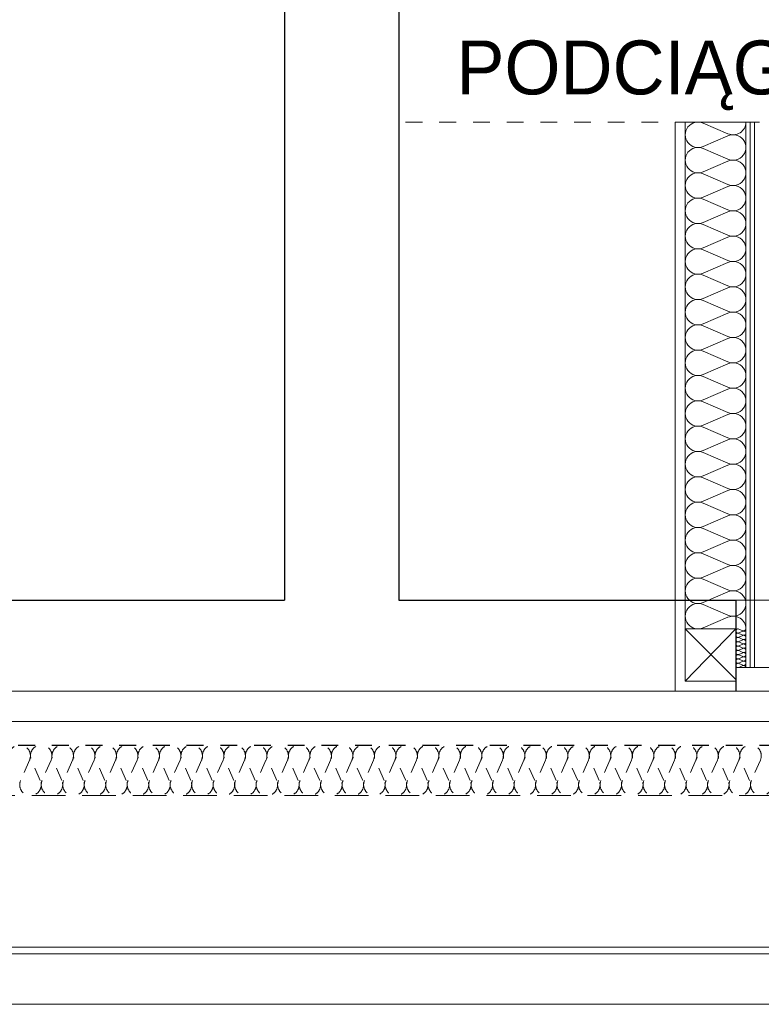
# Model space of a CAD drawing. Header units: millimetres. Extents: x -17429 to 155243, y -2908 to 188569.
# Tile 95 of 113: x 4699 to 6900, y 130696 to 133620. Entities that reach past the tile are written whole.
import ezdxf

# ---------------------------------------------------------------- set-up
doc = ezdxf.new("R2010")
doc.units = ezdxf.units.MM
doc.header["$MEASUREMENT"] = 0
for name, pattern in [('Hidden Line', [100, 50, -50]), ('Hidden Line copy', [80, 40, -40]), ('Krawędzie ukryte', [150, 100, -50])]:
    doc.linetypes.add(name, pattern=pattern)
doc.layers.add('#podkład', color=252, linetype='Continuous')
doc.layers.add('Arch ocieplenie', color=252, linetype='Continuous')
doc.layers.add('arch izolacje_Nr_Pióra__3', color=7, linetype='Continuous', lineweight=13, true_color=0xff6600)
doc.layers.add('Arch ocieplenie_Nr_Pióra__22', color=7, linetype='Continuous', lineweight=9, true_color=0x7f7f7f)
for name, color, linetype, lineweight in [('Arch ocieplenie_Nr_Pióra__24', 252, 'Continuous', 13), ('Arch ściany działowe_Nr_Pióra__5', 7, 'Continuous', 13), ('INWENT DACH_Nr_Pióra__21', 7, 'Continuous', 13), ('INWENT OPISY_Nr_Pióra__7', 252, 'Continuous', 13), ('INWENT. OKNA_Nr_Pióra__5', 7, 'Continuous', 13), ('INWENT.ŚCIANY_Nr_Pióra__1', 252, 'Continuous', 25), ('INWENT.ŚCIANY_Nr_Pióra__21', 7, 'Continuous', 13)]:
    doc.layers.add(name, color=color, linetype=linetype, lineweight=lineweight)
doc.styles.add('GENERATED_STYLE_6', font='txt')

# ---------------------------------------------------------------- blocks, each defined once
blk = doc.blocks.new('Izolacja cieplna 14_123', base_point=(32134.1, 131465.8))
at = {"layer": 'Arch ocieplenie_Nr_Pióra__22', "linetype": 'Hidden Line copy'}
for p, q in [((4727.8, 131421.1), (4701.2, 131360.5)), ((4759.7, 131360.5), (4733.1, 131421.1)), ((4791.6, 131421.1), (4765, 131360.5)), ((4823.5, 131360.5), (4796.9, 131421.1)), ((4855.4, 131421.1), (4828.8, 131360.5)), ((4887.3, 131360.5), (4860.7, 131421.1)), ((4919.2, 131421.1), (4892.6, 131360.5)), ((4951.1, 131360.5), (4924.5, 131421.1)), ((4983, 131421.1), (4956.4, 131360.5)), ((5014.9, 131360.5), (4988.3, 131421.1)), ((5046.8, 131421.1), (5020.2, 131360.5)), ((5078.7, 131360.5), (5052.1, 131421.1)), ((5110.6, 131421.1), (5084, 131360.5)), ((5142.5, 131360.5), (5115.9, 131421.1)), ((5174.4, 131421.1), (5147.9, 131360.5)), ((5206.3, 131360.5), (5179.8, 131421.1)), ((5238.2, 131421.1), (5211.7, 131360.5)), ((5270.1, 131360.5), (5243.6, 131421.1)), ((5302, 131421.1), (5275.5, 131360.5)), ((5333.9, 131360.5), (5307.4, 131421.1)), ((5365.8, 131421.1), (5339.3, 131360.5)), ((5397.7, 131360.5), (5371.2, 131421.1)), ((5429.6, 131421.1), (5403.1, 131360.5)), ((5461.5, 131360.5), (5435, 131421.1)), ((5493.4, 131421.1), (5466.9, 131360.5)), ((5525.3, 131360.5), (5498.8, 131421.1)), ((5557.2, 131421.1), (5530.7, 131360.5)), ((5589.1, 131360.5), (5562.6, 131421.1)), ((5621, 131421.1), (5594.5, 131360.5)), ((5652.9, 131360.5), (5626.4, 131421.1)), ((5684.8, 131421.1), (5658.3, 131360.5)), ((5716.7, 131360.5), (5690.2, 131421.1)), ((5748.6, 131421.1), (5722.1, 131360.5)), ((5780.5, 131360.5), (5754, 131421.1)), ((5812.4, 131421.1), (5785.9, 131360.5)), ((5844.3, 131360.5), (5817.8, 131421.1)), ((5876.2, 131421.1), (5849.7, 131360.5)), ((5908.1, 131360.5), (5881.6, 131421.1)), ((5940, 131421.1), (5913.5, 131360.5)), ((5971.9, 131360.5), (5945.4, 131421.1)), ((6003.8, 131421.1), (5977.3, 131360.5)), ((6035.7, 131360.5), (6009.2, 131421.1)), ((6067.6, 131421.1), (6041.1, 131360.5)), ((6099.5, 131360.5), (6073, 131421.1)), ((6131.4, 131421.1), (6104.9, 131360.5)), ((6163.3, 131360.5), (6136.8, 131421.1)), ((6195.3, 131421.1), (6168.7, 131360.5)), ((6227.2, 131360.5), (6200.6, 131421.1)), ((6259.1, 131421.1), (6232.5, 131360.5)), ((6291, 131360.5), (6264.4, 131421.1)), ((6322.9, 131421.1), (6296.3, 131360.5)), ((6354.8, 131360.5), (6328.2, 131421.1)), ((6386.7, 131421.1), (6360.1, 131360.5)), ((6418.6, 131360.5), (6392, 131421.1)), ((6450.5, 131421.1), (6423.9, 131360.5)), ((6482.4, 131360.5), (6455.8, 131421.1)), ((6514.3, 131421.1), (6487.7, 131360.5)), ((6546.2, 131360.5), (6519.6, 131421.1)), ((6578.1, 131421.1), (6551.5, 131360.5)), ((6610, 131360.5), (6583.4, 131421.1)), ((6641.9, 131421.1), (6615.3, 131360.5)), ((6673.8, 131360.5), (6647.2, 131421.1)), ((6705.7, 131421.1), (6679.1, 131360.5)), ((6737.6, 131360.5), (6711, 131421.1)), ((6769.5, 131421.1), (6742.9, 131360.5)), ((6801.4, 131360.5), (6774.8, 131421.1)), ((6833.3, 131421.1), (6806.7, 131360.5)), ((6865.2, 131360.5), (6838.6, 131421.1)), ((6897.1, 131421.1), (6870.5, 131360.5))]:
    blk.add_line(p, q, dxfattribs=at)
for centre, start, end in [((4698.5, 131433.9), 336.3487, 203.6513), ((4762.4, 131433.9), 336.3487, 203.6513), ((4826.2, 131433.9), 336.3487, 203.6513), ((4890, 131433.9), 336.3487, 203.6513), ((4953.8, 131433.9), 336.3487, 203.6513), ((5017.6, 131433.9), 336.3487, 203.6513), ((5081.4, 131433.9), 336.3487, 203.6513), ((5145.2, 131433.9), 336.3487, 203.6513), ((5209, 131433.9), 336.3487, 203.6513), ((5272.8, 131433.9), 336.3487, 203.6513), ((5336.6, 131433.9), 336.3487, 203.6513), ((5400.4, 131433.9), 336.3487, 203.6513), ((5464.2, 131433.9), 336.3487, 203.6513), ((5528, 131433.9), 336.3487, 203.6513), ((5591.8, 131433.9), 336.3487, 203.6513), ((5655.6, 131433.9), 336.3487, 203.6513), ((5719.4, 131433.9), 336.3487, 203.6513), ((5783.2, 131433.9), 336.3487, 203.6513), ((5847, 131433.9), 336.3487, 203.6513), ((5910.8, 131433.9), 336.3487, 203.6513), ((5974.6, 131433.9), 336.3487, 203.6513), ((6038.4, 131433.9), 336.3487, 203.6513), ((6102.2, 131433.9), 336.3487, 203.6513), ((6166, 131433.9), 336.3487, 203.6513), ((6229.8, 131433.9), 336.3487, 203.6513), ((6293.6, 131433.9), 336.3487, 203.6513), ((6357.4, 131433.9), 336.3487, 203.6513), ((6421.2, 131433.9), 336.3487, 203.6513), ((6485, 131433.9), 336.3487, 203.6513), ((6548.9, 131433.9), 336.3487, 203.6513), ((6612.7, 131433.9), 336.3487, 203.6513), ((6676.5, 131433.9), 336.3487, 203.6513), ((6740.3, 131433.9), 336.3487, 203.6513), ((6804.1, 131433.9), 336.3487, 203.6513), ((6867.9, 131433.9), 336.3487, 203.6513), ((4730.4, 131347.7), 156.3487, 23.6512), ((4794.3, 131347.7), 156.3487, 23.6512), ((4858.1, 131347.7), 156.3487, 23.6512), ((4921.9, 131347.7), 156.3487, 23.6512), ((4985.7, 131347.7), 156.3487, 23.6512), ((5049.5, 131347.7), 156.3487, 23.6512), ((5113.3, 131347.7), 156.3487, 23.6512), ((5177.1, 131347.7), 156.3487, 23.6512), ((5240.9, 131347.7), 156.3487, 23.6512), ((5304.7, 131347.7), 156.3487, 23.6512), ((5368.5, 131347.7), 156.3487, 23.6512), ((5432.3, 131347.7), 156.3487, 23.6512), ((5496.1, 131347.7), 156.3487, 23.6512), ((5559.9, 131347.7), 156.3487, 23.6512), ((5623.7, 131347.7), 156.3487, 23.6512), ((5687.5, 131347.7), 156.3487, 23.6512), ((5751.3, 131347.7), 156.3487, 23.6512), ((5815.1, 131347.7), 156.3487, 23.6512), ((5878.9, 131347.7), 156.3487, 23.6512), ((5942.7, 131347.7), 156.3487, 23.6512), ((6006.5, 131347.7), 156.3487, 23.6512), ((6070.3, 131347.7), 156.3487, 23.6512), ((6134.1, 131347.7), 156.3487, 23.6512), ((6197.9, 131347.7), 156.3487, 23.6512), ((6261.7, 131347.7), 156.3487, 23.6512), ((6325.5, 131347.7), 156.3487, 23.6512), ((6389.3, 131347.7), 156.3487, 23.6512), ((6453.1, 131347.7), 156.3487, 23.6512), ((6516.9, 131347.7), 156.3487, 23.6512), ((6580.8, 131347.7), 156.3487, 23.6512), ((6644.6, 131347.7), 156.3487, 23.6512), ((6708.4, 131347.7), 156.3487, 23.6512), ((6772.2, 131347.7), 156.3487, 23.6512), ((6836, 131347.7), 156.3487, 23.6512), ((6899.8, 131347.7), 156.3487, 23.6512)]:
    blk.add_arc(centre, 31.9, start, end, dxfattribs=at)
blk = doc.blocks.new('Izolacja cieplna 14_267', base_point=(6854.1, 131695.9))
at = {"layer": 'Arch ocieplenie_Nr_Pióra__24', "linetype": 'Continuous'}
for p, q in [((6845.1, 131805), (6833, 131810.3)), ((6833, 131798.6), (6845.1, 131803.9)), ((6845.1, 131792.2), (6833, 131797.5)), ((6833, 131785.8), (6845.1, 131791.2)), ((6845.1, 131779.4), (6833, 131784.8)), ((6833, 131773.1), (6845.1, 131778.4)), ((6845.1, 131766.7), (6833, 131772)), ((6833, 131760.3), (6845.1, 131765.6)), ((6845.1, 131753.9), (6833, 131759.2)), ((6833, 131747.5), (6845.1, 131752.8)), ((6845.1, 131741.1), (6833, 131746.4)), ((6833, 131734.7), (6845.1, 131740)), ((6845.1, 131728.3), (6833, 131733.7)), ((6833, 131721.9), (6845.1, 131727.3)), ((6845.1, 131715.6), (6833, 131720.9)), ((6833, 131709.2), (6845.1, 131714.5)), ((6845.1, 131702.8), (6833, 131708.1)), ((6833, 131696.4), (6845.1, 131701.7))]:
    blk.add_line(p, q, dxfattribs=at)
for centre, start_param, end_param in [((6830.4, 131804.5), 5.870392, 9.837571), ((6830.4, 131791.7), 5.870392, 9.837571), ((6847.7, 131810.9), 2.7288, 4.712389), ((6847.7, 131798.1), 2.7288, 6.695979), ((6847.7, 131785.3), 2.7288, 6.695979), ((6830.4, 131778.9), 5.870392, 9.837571), ((6830.4, 131766.1), 5.870392, 9.837571), ((6847.7, 131772.5), 2.7288, 6.695979), ((6847.7, 131759.7), 2.7288, 6.695979), ((6830.4, 131753.4), 5.870392, 9.837571), ((6830.4, 131740.6), 5.870392, 9.837571), ((6830.4, 131727.8), 5.870392, 9.837571), ((6847.7, 131747), 2.7288, 6.695979), ((6847.7, 131734.2), 2.7288, 6.695979), ((6830.4, 131715), 5.870392, 9.837571), ((6830.4, 131702.2), 5.870392, 9.837571), ((6847.7, 131721.4), 2.7288, 6.695979), ((6847.7, 131708.6), 2.7288, 6.695979), ((6847.7, 131695.9), 4.712389, 6.695979)]:
    blk.add_ellipse(centre, major_axis=(0, 6.39), ratio=0.998662, start_param=start_param, end_param=end_param, dxfattribs=at)
blk = doc.blocks.new('piwnica')
at = {"layer": 'arch izolacje_Nr_Pióra__3', "color": 252, "linetype": 'Krawędzie ukryte'}
blk.add_line((32134.1, 131315.9), (-11060.9, 131315.9), dxfattribs=at)
at = {"layer": 'Arch ocieplenie_Nr_Pióra__24', "color": 252, "linetype": 'Continuous'}
for p, q in [((6674.1, 131655.9), (6674.1, 133315.9)), ((6800.4, 133281.4), (6727.7, 133312.7)), ((6727.7, 133243.8), (6800.4, 133275.1)), ((6800.4, 133206.1), (6727.7, 133237.4)), ((6727.7, 133168.5), (6800.4, 133199.8)), ((6800.4, 133130.9), (6727.7, 133162.2)), ((6727.7, 133093.3), (6800.4, 133124.6)), ((6800.4, 133055.6), (6727.7, 133086.9)), ((6727.7, 133018), (6800.4, 133049.3)), ((6800.4, 132980.4), (6727.7, 133011.7)), ((6727.7, 132942.8), (6800.4, 132974.1)), ((6800.4, 132905.1), (6727.7, 132936.4)), ((6727.7, 132867.5), (6800.4, 132898.8)), ((6800.4, 132829.9), (6727.7, 132861.2)), ((6727.7, 132792.3), (6800.4, 132823.6)), ((6800.4, 132754.6), (6727.7, 132785.9)), ((6727.7, 132717), (6800.4, 132748.3)), ((6800.4, 132679.4), (6727.7, 132710.7)), ((6727.7, 132641.8), (6800.4, 132673.1)), ((6800.4, 132604.1), (6727.7, 132635.4)), ((6727.7, 132566.5), (6800.4, 132597.8)), ((6800.4, 132528.9), (6727.7, 132560.2)), ((6727.7, 132491.3), (6800.4, 132522.6)), ((6800.4, 132453.6), (6727.7, 132484.9)), ((6727.7, 132416), (6800.4, 132447.3)), ((6800.4, 132378.4), (6727.7, 132409.7)), ((6727.7, 132340.8), (6800.4, 132372.1)), ((6800.4, 132303.1), (6727.7, 132334.4)), ((6727.7, 132265.5), (6800.4, 132296.8)), ((6800.4, 132227.9), (6727.7, 132259.2)), ((6727.7, 132190.3), (6800.4, 132221.6)), ((6800.4, 132152.6), (6727.7, 132183.9)), ((6727.7, 132115), (6800.4, 132146.3)), ((6800.4, 132077.4), (6727.7, 132108.7)), ((6727.7, 132039.8), (6800.4, 132071.1)), ((6800.4, 132002.1), (6727.7, 132033.4)), ((6727.7, 131964.5), (6800.4, 131995.8)), ((6800.4, 131926.9), (6727.7, 131958.2)), ((6727.7, 131889.3), (6800.4, 131920.6)), ((6800.4, 131851.6), (6727.7, 131882.9)), ((6727.7, 131814), (6800.4, 131845.3)), ((6824.1, 131810.9), (6674.1, 131810.9)), ((6674.1, 131810.9), (6824.1, 131660.9)), ((6824.1, 131810.9), (6674.1, 131655.9)), ((6824.1, 131660.9), (6824.1, 131810.9)), ((6824.1, 131655.9), (6674.1, 131655.9))]:
    blk.add_line(p, q, dxfattribs=at)
for centre, start_param, end_param in [((6712.3, 133278.2), 4.299595, 8.266775), ((6815.8, 133315.9), 1.158004, 3.141593), ((6815.8, 133240.6), 1.158004, 5.125183), ((6712.3, 133203), 4.299595, 8.266775), ((6815.8, 133165.4), 1.158004, 5.125183), ((6712.3, 133127.7), 4.299595, 8.266775), ((6815.8, 133090.1), 1.158004, 5.125183), ((6712.3, 133052.5), 4.299595, 8.266775), ((6815.8, 133014.9), 1.158004, 5.125183), ((6712.3, 132977.2), 4.299595, 8.266775), ((6815.8, 132939.6), 1.158004, 5.125183), ((6712.3, 132902), 4.299595, 8.266775), ((6815.8, 132864.4), 1.158004, 5.125183), ((6712.3, 132826.7), 4.299595, 8.266775), ((6815.8, 132789.1), 1.158004, 5.125183), ((6712.3, 132751.5), 4.299595, 8.266775), ((6815.8, 132713.9), 1.158004, 5.125183), ((6712.3, 132676.2), 4.299595, 8.266775), ((6815.8, 132638.6), 1.158004, 5.125183), ((6712.3, 132601), 4.299595, 8.266775), ((6815.8, 132563.4), 1.158004, 5.125183), ((6712.3, 132525.7), 4.299595, 8.266775), ((6815.8, 132488.1), 1.158004, 5.125183), ((6712.3, 132450.5), 4.299595, 8.266775), ((6815.8, 132412.9), 1.158004, 5.125183), ((6712.3, 132375.2), 4.299595, 8.266775), ((6815.8, 132337.6), 1.158004, 5.125183), ((6712.3, 132300), 4.299595, 8.266775), ((6815.8, 132262.4), 1.158004, 5.125183), ((6712.3, 132224.7), 4.299595, 8.266775), ((6815.8, 132187.1), 1.158004, 5.125183), ((6712.3, 132149.5), 4.299595, 8.266775), ((6815.8, 132111.9), 1.158004, 5.125183), ((6712.3, 132074.2), 4.299595, 8.266775), ((6815.8, 132036.6), 1.158004, 5.125183), ((6712.3, 131999), 4.299595, 8.266775), ((6815.8, 131961.4), 1.158004, 5.125183), ((6712.3, 131923.7), 4.299595, 8.266775), ((6815.8, 131886.1), 1.158004, 5.125183), ((6712.3, 131848.5), 4.299595, 8.266775), ((6815.8, 131810.9), 3.141593, 5.125182)]:
    blk.add_ellipse(centre, major_axis=(-38.3, 0), ratio=0.982836, start_param=start_param, end_param=end_param, dxfattribs=at)
at = {"layer": 'Arch ściany działowe_Nr_Pióra__5', "color": 252, "linetype": 'Continuous'}
for p, q in [((6854.1, 133315.9), (6854.1, 131695.9)), ((6866.6, 133315.9), (6854.1, 133315.9)), ((6866.6, 131695.9), (6866.6, 133315.9)), ((6866.6, 133315.9), (6866.6, 131695.9)), ((6879.1, 133315.9), (6866.6, 133315.9)), ((6879.1, 131695.9), (6879.1, 133315.9)), ((6854.1, 131695.9), (6866.6, 131695.9)), ((6866.6, 131695.9), (6879.1, 131695.9))]:
    blk.add_line(p, q, dxfattribs=at)
at = {"layer": 'INWENT DACH_Nr_Pióra__21', "color": 252, "linetype": 'Hidden Line'}
for p, q in [((11194.1, 133315.9), (5824.1, 133315.9)), ((6879.1, 133315.9), (6879.1, 131895.9))]:
    blk.add_line(p, q, dxfattribs=at)
at = {"layer": 'INWENT DACH_Nr_Pióra__21', "color": 252, "linetype": 'Continuous'}
for p, q in [((-11505.9, 131625.9), (32584.1, 131625.9)), ((-11505.9, 131535.9), (32584.1, 131535.9)), ((-11505.9, 130865.9), (32584.1, 130865.9)), ((-11505.9, 130845.9), (32584.1, 130845.9)), ((-11505.9, 130695.9), (32584.1, 130695.9))]:
    blk.add_line(p, q, dxfattribs=at)
at = {"layer": 'INWENT. OKNA_Nr_Pióra__5', "color": 252, "linetype": 'Continuous'}
for p, q in [((9414.1, 131695.9), (6824.1, 131695.9)), ((6824.1, 131625.9), (6824.1, 131695.9)), ((6824.1, 131625.9), (9414.1, 131625.9))]:
    blk.add_line(p, q, dxfattribs=at)
at = {"layer": 'INWENT.ŚCIANY_Nr_Pióra__1', "color": 252, "linetype": 'Continuous'}
for p, q in [((5484.1, 133975.9), (5484.1, 131895.9)), ((5824.1, 133925.9), (5824.1, 131895.9)), ((-25.9, 131895.9), (5484.1, 131895.9)), ((5824.1, 131895.9), (6824.1, 131895.9)), ((6824.1, 131895.9), (6824.1, 131625.9))]:
    blk.add_line(p, q, dxfattribs=at)
at = {"layer": 'INWENT.ŚCIANY_Nr_Pióra__1', "color": 252, "linetype": 'Hidden Line'}
blk.add_line((-10905.9, 131465.9), (31984.1, 131465.9), dxfattribs=at)
at = {"layer": 'INWENT.ŚCIANY_Nr_Pióra__21', "color": 252, "linetype": 'Continuous'}
for p, q in [((6879.1, 133315.9), (6644.1, 133315.9)), ((6644.1, 133315.9), (6644.1, 131625.9)), ((6824.1, 131895.9), (9414.1, 131895.9)), ((6824.1, 131625.9), (9414.1, 131625.9))]:
    blk.add_line(p, q, dxfattribs=at)
at = {"layer": 'Arch ocieplenie', "color": 252, "linetype": 'Continuous', "lineweight": 9}
blk.add_blockref('Izolacja cieplna 14_267', (6854.1, 131695.9), dxfattribs=at)
at = {"layer": 'Arch ocieplenie', "color": 252, "linetype": 'Hidden Line copy', "lineweight": 9}
blk.add_blockref('Izolacja cieplna 14_123', (32134.1, 131465.8), dxfattribs=at)
at = {"layer": 'INWENT OPISY_Nr_Pióra__7', "color": 252, "linetype": 'Continuous', "insert": (7424.5, 133558.1), "char_height": 160, "attachment_point": 2, "style": 'GENERATED_STYLE_6'}
blk.add_mtext('{PODCIĄG 33x33cm h=191cm}', dxfattribs=at)

msp = doc.modelspace()

# ---------------------------------------------------------------- block references
at = {"layer": '#podkład'}
msp.add_blockref('piwnica', (0, 0), dxfattribs=at)

doc.saveas('drawing.dxf')
